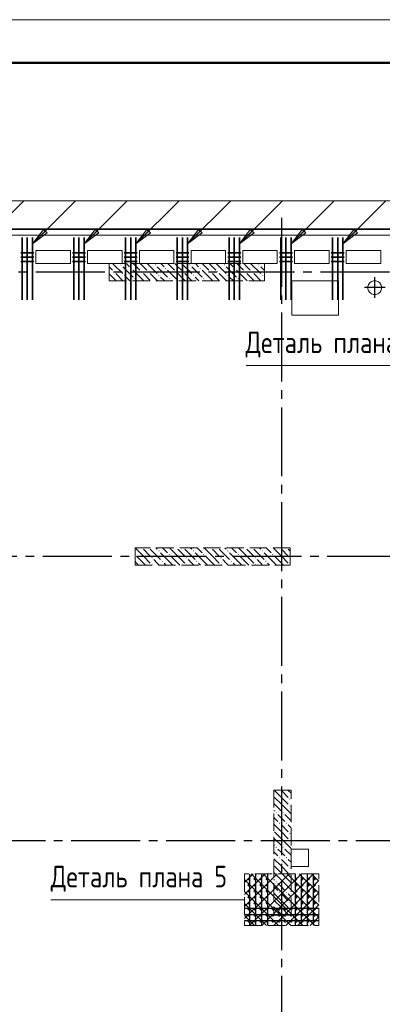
# Model space of a CAD drawing. Header units: millimetres. Extents: x 0 to 31317, y 0 to 42000.
# Tile 10 of 12: x 11587 to 15791, y 30571 to 42000. Entities that reach past the tile are written whole.
import ezdxf

# ---------------------------------------------------------------- set-up
doc = ezdxf.new("R2010")
doc.units = ezdxf.units.MM
doc.linetypes.add('______2', pattern=[270, 200, -70])
doc.linetypes.add('______5', pattern=[1100, 800, -100, 100, -100])
for name, color, linetype, lineweight, true_color in [('S1 Стержни арматуры фон', 7, '______2', 13, 0xa0a0a0), ('Вспомогательная арматура', 7, 'Continuous', 18, 0x656565), ('Поперечная арматура', 7, 'Continuous', 18, 0x5a2814), ('Поперечное армирование AW фон', 7, '______2', 13, 0xa0a0a0)]:
    doc.layers.add(name, color=color, linetype=linetype, lineweight=lineweight, true_color=true_color)
for name, color, linetype, lineweight in [('Standard', 7, 'Continuous', 25), ('ЖБ Перекрытие верхний уровень', 7, 'Continuous', 35), ('ЖБ Пилон', 7, 'Continuous', 35), ('Оси', 40, '______5', 18), ('Позиционная метка номер позиции', 7, 'Continuous', 13), ('Примечания', 7, 'Continuous', 25)]:
    doc.layers.add(name, color=color, linetype=linetype, lineweight=lineweight)
doc.styles.add('GOST 2.304-81', font='txt')

msp = doc.modelspace()

# ---------------------------------------------------------------- hatches: boundary and pattern name
at = {"layer": 'ЖБ Пилон', "linetype": 'Continuous', "lineweight": 18, "transparency": 33554687}
for points in [[(12754, 39153), (12761, 39160), (12767, 39153), (12761, 39147)], [(12874, 39113), (12881, 39120), (12887, 39113), (12881, 39107)], [(13154, 39153), (13161, 39160), (13167, 39153), (13161, 39147)], [(13274, 39113), (13281, 39120), (13287, 39113), (13281, 39107)], [(13554, 39153), (13561, 39160), (13567, 39153), (13561, 39147)], [(13674, 39113), (13681, 39120), (13687, 39113), (13681, 39107)], [(13954, 39153), (13961, 39160), (13967, 39153), (13961, 39147)], [(14074, 39113), (14081, 39120), (14087, 39113), (14081, 39107)], [(14354, 39153), (14361, 39160), (14367, 39153), (14361, 39147)], [(12674, 39073), (12681, 39080), (12687, 39073), (12681, 39067)], [(12794, 39033), (12801, 39040), (12807, 39033), (12801, 39027)], [(12914, 38993), (12921, 39000), (12927, 38993), (12921, 38987)], [(12994, 39073), (13001, 39080), (13007, 39073), (13001, 39067)], [(13074, 39073), (13081, 39080), (13087, 39073), (13081, 39067)], [(13194, 39033), (13201, 39040), (13207, 39033), (13201, 39027)], [(13314, 38993), (13321, 39000), (13327, 38993), (13321, 38987)], [(13394, 39073), (13401, 39080), (13407, 39073), (13401, 39067)], [(13474, 39073), (13481, 39080), (13487, 39073), (13481, 39067)], [(13594, 39033), (13601, 39040), (13607, 39033), (13601, 39027)], [(13714, 38993), (13721, 39000), (13727, 38993), (13721, 38987)], [(13794, 39073), (13801, 39080), (13807, 39073), (13801, 39067)], [(13874, 39073), (13881, 39080), (13887, 39073), (13881, 39067)], [(13994, 39033), (14001, 39040), (14007, 39033), (14001, 39027)], [(14114, 38993), (14121, 39000), (14127, 38993), (14121, 38987)], [(14194, 39073), (14201, 39080), (14207, 39073), (14201, 39067)], [(14274, 39073), (14281, 39080), (14287, 39073), (14281, 39067)], [(14394, 39033), (14401, 39040), (14407, 39033), (14401, 39027)], [(12924, 35797), (12927, 35793), (12924, 35790)], [(13004, 35870), (13001, 35867), (12998, 35870)], [(13084, 35870), (13081, 35867), (13078, 35870)], [(13194, 35833), (13201, 35840), (13207, 35833), (13201, 35827)], [(13314, 35793), (13321, 35800), (13327, 35793), (13321, 35787)], [(13404, 35870), (13401, 35867), (13398, 35870)], [(13484, 35870), (13481, 35867), (13478, 35870)], [(13594, 35833), (13601, 35840), (13607, 35833), (13601, 35827)], [(13714, 35793), (13721, 35800), (13727, 35793), (13721, 35787)], [(13804, 35870), (13801, 35867), (13798, 35870)], [(13884, 35870), (13881, 35867), (13878, 35870)], [(13994, 35833), (14001, 35840), (14007, 35833), (14001, 35827)], [(14114, 35793), (14121, 35800), (14127, 35793), (14121, 35787)], [(14204, 35870), (14201, 35867), (14198, 35870)], [(14284, 35870), (14281, 35867), (14278, 35870)], [(14394, 35833), (14401, 35840), (14407, 35833), (14401, 35827)], [(14514, 35793), (14521, 35800), (14527, 35793), (14521, 35787)], [(14604, 35870), (14601, 35867), (14598, 35870)], [(14684, 35870), (14681, 35867), (14678, 35870)], [(13114, 35753), (13121, 35760), (13127, 35753), (13121, 35747)], [(13114, 35673), (13121, 35680), (13127, 35673), (13124, 35670), (13118, 35670)], [(13234, 35713), (13241, 35720), (13247, 35713), (13241, 35707)], [(13514, 35753), (13521, 35760), (13527, 35753), (13521, 35747)], [(13514, 35673), (13521, 35680), (13527, 35673), (13524, 35670), (13518, 35670)], [(13634, 35713), (13641, 35720), (13647, 35713), (13641, 35707)], [(13914, 35753), (13921, 35760), (13927, 35753), (13921, 35747)], [(13914, 35673), (13921, 35680), (13927, 35673), (13924, 35670), (13918, 35670)], [(14034, 35713), (14041, 35720), (14047, 35713), (14041, 35707)], [(14314, 35753), (14321, 35760), (14327, 35753), (14321, 35747)], [(14314, 35673), (14321, 35680), (14327, 35673), (14324, 35670), (14318, 35670)], [(14434, 35713), (14441, 35720), (14447, 35713), (14441, 35707)], [(14714, 35753), (14721, 35760), (14724, 35757), (14724, 35750), (14721, 35747)], [(14714, 35673), (14721, 35680), (14724, 35677), (14724, 35670), (14718, 35670)], [(14714, 32953), (14721, 32960), (14727, 32953), (14721, 32947)], [(14714, 32873), (14721, 32880), (14727, 32873), (14721, 32867)], [(14554, 32793), (14561, 32800), (14567, 32793), (14561, 32787)], [(14634, 32793), (14641, 32800), (14647, 32793), (14641, 32787)], [(14594, 32673), (14601, 32680), (14607, 32673), (14601, 32667)], [(14674, 32673), (14681, 32680), (14687, 32673), (14681, 32667)], [(14714, 32553), (14721, 32560), (14727, 32553), (14721, 32547)], [(14714, 32473), (14721, 32480), (14727, 32473), (14721, 32467)], [(14554, 32393), (14561, 32400), (14567, 32393), (14561, 32387)], [(14634, 32393), (14641, 32400), (14647, 32393), (14641, 32387)], [(14594, 32273), (14601, 32280), (14607, 32273), (14601, 32267)], [(14674, 32273), (14681, 32280), (14687, 32273), (14681, 32267)], [(14714, 32153), (14721, 32160), (14727, 32153), (14721, 32147)], [(14714, 32073), (14721, 32080), (14727, 32073), (14721, 32067)], [(14554, 31993), (14561, 32000), (14567, 31993), (14561, 31987)], [(14634, 31993), (14641, 32000), (14647, 31993), (14641, 31987)], [(14594, 31873), (14601, 31880), (14607, 31873), (14601, 31867)], [(14674, 31873), (14681, 31880), (14687, 31873), (14681, 31867)], [(14714, 31753), (14721, 31760), (14727, 31753), (14721, 31747)], [(14714, 31673), (14721, 31680), (14727, 31673), (14721, 31667)]]:
    msp.add_hatch(color=7, dxfattribs=at).paths.add_polyline_path(points, flags=16)
at = {"layer": 'Позиционная метка номер позиции', "linetype": 'Continuous', "lineweight": 13, "transparency": 33554687}
for points in [[(11904, 39524), (11734, 39397), (11861, 39566)], [(12504, 39524), (12334, 39397), (12461, 39566)], [(13104, 39524), (12934, 39397), (13061, 39566)], [(13704, 39524), (13534, 39397), (13661, 39566)], [(14304, 39524), (14134, 39397), (14261, 39566)], [(14904, 39524), (14734, 39397), (14861, 39566)], [(15504, 39524), (15334, 39397), (15461, 39566)]]:
    msp.add_hatch(color=7, dxfattribs=at).paths.add_polyline_path(points, flags=16)

# ---------------------------------------------------------------- linework, layer by layer
at = {"layer": 'S1 Стержни арматуры фон', "color": 7, "linetype": 'Continuous', "lineweight": 35, "transparency": 33554687}
for p, q in [((11614, 39470), (11614, 38750)), ((11674, 39470), (11674, 38750)), ((11734, 39470), (11734, 38750)), ((12214, 39470), (12214, 38750)), ((12274, 39470), (12274, 38750)), ((12334, 39470), (12334, 38750)), ((12814, 39470), (12814, 38750)), ((12874, 39470), (12874, 38750)), ((12934, 39470), (12934, 38750)), ((13414, 39470), (13414, 38750)), ((13474, 39470), (13474, 38750)), ((13534, 39470), (13534, 38750)), ((14014, 39470), (14014, 38750)), ((14074, 39470), (14074, 38750)), ((14134, 39470), (14134, 38750)), ((14614, 39470), (14614, 38750)), ((14674, 39470), (14674, 38750)), ((14734, 39470), (14734, 38750)), ((15214, 39470), (15214, 38750)), ((15274, 39470), (15274, 38750)), ((15334, 39470), (15334, 38750))]:
    msp.add_line(p, q, dxfattribs=at)
at = {"layer": 'Standard', "color": 8, "linetype": '______5', "lineweight": -3, "transparency": 33554687}
for p, q in [((15704, 38770), (15704, 39010)), ((15824, 38890), (15584, 38890))]:
    msp.add_line(p, q, dxfattribs=at)
at = {"layer": 'Standard', "color": 7, "linetype": 'Continuous', "lineweight": 13, "transparency": 33554687}
msp.add_lwpolyline([(0, 0), (29700, 0), (29700, 42000), (0, 42000), (0, 0)], close=True, dxfattribs=at)
at = {"layer": 'Standard', "color": 7, "linetype": 'Continuous', "lineweight": 50, "transparency": 33554687}
msp.add_lwpolyline([(2000, 41500), (29200, 41500), (29200, 500), (2000, 500), (2000, 41500)], close=True, dxfattribs=at)
at = {"layer": 'Standard', "color": 254, "linetype": 'Continuous', "lineweight": 35, "true_color": 0xc4c4ff, "transparency": 33554687}
msp.add_lwpolyline([(7324, 17855), (22424, 17855), (22424, 39570), (7324, 39570), (7324, 17855)], dxfattribs=at)
at = {"layer": 'Вспомогательная арматура', "color": 7, "linetype": 'Continuous', "lineweight": 25, "transparency": 33554687}
for p, q in [((14254, 31490), (14254, 32080)), ((14324, 31490), (14324, 32080)), ((14394, 31490), (14394, 32080)), ((14464, 31490), (14464, 32080)), ((14784, 31490), (14784, 32080)), ((14854, 31490), (14854, 32080)), ((14924, 31490), (14924, 32080)), ((14994, 31490), (14994, 32080)), ((14199, 31685), (15049, 31685)), ((14199, 31615), (15049, 31615)), ((14199, 31545), (15049, 31545))]:
    msp.add_line(p, q, dxfattribs=at)
at = {"layer": 'ЖБ Перекрытие верхний уровень', "color": 7, "linetype": 'Continuous', "lineweight": 18, "transparency": 33554687}
for p, q in [((22354, 39500), (7394, 39500)), ((11774, 39170), (11774, 39320)), ((11774, 39320), (12174, 39320)), ((12174, 39320), (12174, 39170)), ((12374, 39170), (12374, 39320)), ((12374, 39320), (12774, 39320)), ((12774, 39320), (12774, 39170)), ((12974, 39170), (12974, 39320)), ((12974, 39320), (13374, 39320)), ((13374, 39320), (13374, 39170)), ((13574, 39170), (13574, 39320)), ((13574, 39320), (13974, 39320)), ((13974, 39320), (13974, 39170)), ((14174, 39170), (14174, 39320)), ((14174, 39320), (14574, 39320)), ((14574, 39320), (14574, 39170)), ((14774, 39170), (14774, 39320)), ((14774, 39320), (15174, 39320)), ((15174, 39320), (15174, 39170)), ((15374, 39170), (15374, 39320)), ((15374, 39320), (15774, 39320)), ((15774, 39320), (15774, 39170)), ((12174, 39170), (11774, 39170)), ((12774, 39170), (12374, 39170)), ((13374, 39170), (12974, 39170)), ((13974, 39170), (13574, 39170)), ((14574, 39170), (14174, 39170)), ((15174, 39170), (14774, 39170)), ((15774, 39170), (15374, 39170)), ((15284, 38970), (14744, 38970)), ((14744, 38970), (14744, 38570)), ((15284, 38570), (15284, 38970)), ((15632, 38927), (15624, 38903)), ((15624, 38903), (15624, 38877)), ((15624, 38877), (15632, 38853)), ((15647, 38947), (15632, 38927)), ((15667, 38962), (15647, 38947)), ((15691, 38970), (15667, 38962)), ((15717, 38970), (15691, 38970)), ((15741, 38962), (15717, 38970)), ((15761, 38947), (15741, 38962)), ((15776, 38927), (15761, 38947)), ((15784, 38903), (15776, 38927)), ((15776, 38853), (15784, 38877)), ((15784, 38877), (15784, 38903)), ((15632, 38853), (15647, 38833)), ((15647, 38833), (15667, 38818)), ((15667, 38818), (15691, 38810)), ((15691, 38810), (15717, 38810)), ((15717, 38810), (15741, 38818)), ((15741, 38818), (15761, 38833)), ((15761, 38833), (15776, 38853)), ((14744, 38570), (15284, 38570)), ((14934, 32370), (14734, 32370)), ((14734, 32370), (14734, 32170)), ((14934, 32170), (14934, 32370)), ((14734, 32170), (14934, 32170))]:
    msp.add_line(p, q, dxfattribs=at)
at = {"layer": 'ЖБ Пилон', "color": 253, "linetype": '______2', "lineweight": 13, "true_color": 0xa0a0a0, "transparency": 33554687}
for p, q in [((14424, 39170), (12624, 39170)), ((12624, 39170), (12624, 38970)), ((14424, 38970), (14424, 39170)), ((12624, 38970), (14424, 38970)), ((14724, 35870), (12924, 35870)), ((12924, 35870), (12924, 35670)), ((14724, 35670), (14724, 35870)), ((12924, 35670), (14724, 35670)), ((14534, 33055), (14534, 31605)), ((14734, 33055), (14534, 33055)), ((14734, 31605), (14734, 33055)), ((14534, 31605), (14734, 31605))]:
    msp.add_line(p, q, dxfattribs=at)
at = {"layer": 'ЖБ Пилон', "color": 9, "linetype": 'Continuous', "lineweight": 18, "true_color": 0xc7c7c7, "transparency": 33554687}
for p, q in [((12661, 39093), (12624, 39130)), ((12664, 39170), (12781, 39053)), ((12781, 39133), (12901, 39013)), ((12824, 39170), (12861, 39133)), ((13021, 38973), (12901, 39093)), ((12904, 39170), (12981, 39093)), ((13021, 39133), (12984, 39170)), ((13061, 39093), (13021, 39133)), ((13064, 39170), (13181, 39053)), ((13181, 39133), (13301, 39013)), ((13224, 39170), (13261, 39133)), ((13421, 38973), (13301, 39093)), ((13304, 39170), (13381, 39093)), ((13421, 39133), (13384, 39170)), ((13461, 39093), (13421, 39133)), ((13464, 39170), (13581, 39053)), ((13581, 39133), (13701, 39013)), ((13624, 39170), (13661, 39133)), ((13821, 38973), (13701, 39093)), ((13704, 39170), (13781, 39093)), ((13821, 39133), (13784, 39170)), ((13861, 39093), (13821, 39133)), ((13864, 39170), (13981, 39053)), ((13981, 39133), (14101, 39013)), ((14024, 39170), (14061, 39133)), ((14221, 38973), (14101, 39093)), ((14104, 39170), (14181, 39093)), ((14221, 39133), (14184, 39170)), ((14261, 39093), (14221, 39133)), ((14264, 39170), (14381, 39053)), ((14381, 39133), (14424, 39090)), ((12624, 39050), (12701, 38973)), ((12701, 39053), (12784, 38970)), ((12864, 38970), (12821, 39013)), ((13021, 39053), (13101, 38973)), ((13101, 39053), (13184, 38970)), ((13264, 38970), (13221, 39013)), ((13421, 39053), (13501, 38973)), ((13501, 39053), (13584, 38970)), ((13664, 38970), (13621, 39013)), ((13821, 39053), (13901, 38973)), ((13901, 39053), (13984, 38970)), ((14064, 38970), (14021, 39013)), ((14221, 39053), (14301, 38973)), ((14301, 39053), (14384, 38970)), ((14424, 39010), (14421, 39013)), ((12624, 38970), (12624, 38970)), ((12941, 38973), (12944, 38970)), ((13021, 38973), (13024, 38970)), ((13341, 38973), (13344, 38970)), ((13421, 38973), (13424, 38970)), ((13741, 38973), (13744, 38970)), ((13821, 38973), (13824, 38970)), ((14141, 38973), (14144, 38970)), ((14221, 38973), (14224, 38970)), ((13021, 35773), (12924, 35870)), ((13021, 35853), (13101, 35773)), ((13101, 35853), (13221, 35733)), ((13164, 35870), (13181, 35853)), ((13341, 35693), (13221, 35813)), ((13244, 35870), (13301, 35813)), ((13421, 35773), (13324, 35870)), ((13421, 35853), (13501, 35773)), ((13501, 35853), (13621, 35733)), ((13564, 35870), (13581, 35853)), ((13741, 35693), (13621, 35813)), ((13644, 35870), (13701, 35813)), ((13821, 35773), (13724, 35870)), ((13821, 35853), (13901, 35773)), ((13901, 35853), (14021, 35733)), ((13964, 35870), (13981, 35853)), ((14141, 35693), (14021, 35813)), ((14044, 35870), (14101, 35813)), ((14221, 35773), (14124, 35870)), ((14221, 35853), (14301, 35773)), ((14301, 35853), (14421, 35733)), ((14364, 35870), (14381, 35853)), ((14541, 35693), (14421, 35813)), ((14444, 35870), (14501, 35813)), ((14621, 35773), (14524, 35870)), ((14621, 35853), (14701, 35773)), ((14701, 35853), (14724, 35830)), ((12941, 35693), (12924, 35710)), ((12941, 35773), (13021, 35693)), ((12941, 35693), (12964, 35670)), ((13021, 35773), (13101, 35693)), ((13021, 35693), (13044, 35670)), ((13181, 35693), (13141, 35733)), ((13204, 35670), (13181, 35693)), ((13261, 35693), (13284, 35670)), ((13341, 35773), (13421, 35693)), ((13341, 35693), (13364, 35670)), ((13421, 35773), (13501, 35693)), ((13421, 35693), (13444, 35670)), ((13581, 35693), (13541, 35733)), ((13604, 35670), (13581, 35693)), ((13661, 35693), (13684, 35670)), ((13741, 35773), (13821, 35693)), ((13741, 35693), (13764, 35670)), ((13821, 35773), (13901, 35693)), ((13821, 35693), (13844, 35670)), ((13981, 35693), (13941, 35733)), ((14004, 35670), (13981, 35693)), ((14061, 35693), (14084, 35670)), ((14141, 35773), (14221, 35693)), ((14141, 35693), (14164, 35670)), ((14221, 35773), (14301, 35693)), ((14221, 35693), (14244, 35670)), ((14381, 35693), (14341, 35733)), ((14404, 35670), (14381, 35693)), ((14461, 35693), (14484, 35670)), ((14541, 35773), (14621, 35693)), ((14541, 35693), (14564, 35670)), ((14621, 35773), (14701, 35693)), ((14621, 35693), (14644, 35670)), ((14621, 32973), (14539, 33055)), ((14621, 33053), (14701, 32973)), ((14701, 33053), (14734, 33020)), ((14541, 32973), (14621, 32893)), ((14621, 32973), (14701, 32893)), ((14541, 32893), (14534, 32900)), ((14534, 32820), (14541, 32813)), ((14541, 32893), (14621, 32813)), ((14621, 32893), (14734, 32780)), ((14534, 32740), (14581, 32693)), ((14621, 32733), (14581, 32773)), ((14661, 32693), (14621, 32733)), ((14661, 32773), (14734, 32700)), ((14621, 32573), (14534, 32660)), ((14621, 32653), (14701, 32573)), ((14701, 32653), (14734, 32620)), ((14541, 32493), (14534, 32500)), ((14541, 32573), (14621, 32493)), ((14541, 32493), (14621, 32413)), ((14621, 32573), (14701, 32493)), ((14621, 32493), (14734, 32380)), ((14534, 32420), (14541, 32413)), ((14621, 32333), (14581, 32373)), ((14661, 32373), (14734, 32300)), ((14534, 32340), (14581, 32293)), ((14621, 32173), (14534, 32260)), ((14661, 32293), (14621, 32333)), ((14621, 32253), (14701, 32173)), ((14701, 32253), (14734, 32220)), ((14541, 32173), (14621, 32093)), ((14621, 32173), (14701, 32093)), ((14541, 32093), (14534, 32100)), ((14534, 32020), (14541, 32013)), ((14541, 32093), (14621, 32013)), ((14621, 32093), (14734, 31980)), ((14534, 31940), (14581, 31893)), ((14621, 31933), (14581, 31973)), ((14661, 31893), (14621, 31933)), ((14661, 31973), (14734, 31900)), ((14621, 31773), (14534, 31860)), ((14621, 31853), (14701, 31773)), ((14701, 31853), (14734, 31820)), ((14541, 31693), (14534, 31700)), ((14541, 31773), (14621, 31693)), ((14541, 31693), (14621, 31613)), ((14621, 31773), (14701, 31693)), ((14621, 31693), (14709, 31605)), ((14534, 31620), (14541, 31613))]:
    msp.add_line(p, q, dxfattribs=at)
at = {"layer": 'Оси', "color": 8, "linetype": '______5', "lineweight": -3, "transparency": 33554687}
for p, q in [((14624, 39700), (14624, 15930)), ((23574, 39070), (4600, 39070)), ((22554, 35770), (4600, 35770)), ((23984, 32470), (4600, 32470))]:
    msp.add_line(p, q, dxfattribs=at)
at = {"layer": 'Позиционная метка номер позиции', "color": 7, "linetype": 'Continuous', "lineweight": 13, "transparency": 33554687}
for p, q in [((11134, 39397), (11634, 39897)), ((11734, 39397), (12234, 39897)), ((12334, 39397), (12834, 39897)), ((12934, 39397), (13434, 39897)), ((13534, 39397), (14034, 39897)), ((14134, 39397), (14634, 39897)), ((14734, 39397), (15234, 39897)), ((15334, 39397), (15834, 39897)), ((11734, 39397), (11861, 39566)), ((11861, 39566), (11904, 39524)), ((11882, 39545), (11893, 39556)), ((12334, 39397), (12461, 39566)), ((12461, 39566), (12504, 39524)), ((12482, 39545), (12493, 39556)), ((12934, 39397), (13061, 39566)), ((13061, 39566), (13104, 39524)), ((13082, 39545), (13093, 39556)), ((13534, 39397), (13661, 39566)), ((13661, 39566), (13704, 39524)), ((13682, 39545), (13693, 39556)), ((14134, 39397), (14261, 39566)), ((14261, 39566), (14304, 39524)), ((14282, 39545), (14293, 39556)), ((14734, 39397), (14861, 39566)), ((14861, 39566), (14904, 39524)), ((14882, 39545), (14893, 39556)), ((15334, 39397), (15461, 39566)), ((15461, 39566), (15504, 39524)), ((15482, 39545), (15493, 39556)), ((11904, 39524), (11734, 39397)), ((12504, 39524), (12334, 39397)), ((13104, 39524), (12934, 39397)), ((13704, 39524), (13534, 39397)), ((14304, 39524), (14134, 39397)), ((14904, 39524), (14734, 39397)), ((15504, 39524), (15334, 39397)), ((11734, 39397), (11734, 39397)), ((11734, 39397), (11734, 39397)), ((11734, 39397), (11734, 39397)), ((12334, 39397), (12334, 39397)), ((12334, 39397), (12334, 39397)), ((12334, 39397), (12334, 39397)), ((12934, 39397), (12934, 39397)), ((12934, 39397), (12934, 39397)), ((12934, 39397), (12934, 39397)), ((13534, 39397), (13534, 39397)), ((13534, 39397), (13534, 39397)), ((13534, 39397), (13534, 39397)), ((14134, 39397), (14134, 39397)), ((14134, 39397), (14134, 39397)), ((14134, 39397), (14134, 39397)), ((14734, 39397), (14734, 39397)), ((14734, 39397), (14734, 39397)), ((14734, 39397), (14734, 39397)), ((15334, 39397), (15334, 39397)), ((15334, 39397), (15334, 39397)), ((15334, 39397), (15334, 39397))]:
    msp.add_line(p, q, dxfattribs=at)
msp.add_lwpolyline([(9334, 39397), (9834, 39897), (23562, 39897)], dxfattribs=at)
at = {"layer": 'Поперечная арматура', "color": 7, "linetype": 'Continuous', "lineweight": 50, "transparency": 33554687}
for centre in [(14244, 32025), (14314, 32025), (14384, 32025), (14454, 32025), (14794, 32025), (14864, 32025), (14934, 32025), (15004, 32025), (14244, 31955), (14244, 31885), (14314, 31955), (14314, 31885), (14384, 31955), (14384, 31885), (14454, 31955), (14454, 31885), (14794, 31955), (14794, 31885), (14864, 31955), (14864, 31885), (14934, 31955), (14934, 31885), (15004, 31955), (15004, 31885), (14244, 31815), (14314, 31815), (14384, 31815), (14454, 31815), (14794, 31815), (14864, 31815), (14934, 31815), (15004, 31815), (14244, 31745), (14244, 31675), (14314, 31745), (14314, 31675), (14384, 31745), (14384, 31675), (14454, 31745), (14454, 31675), (14524, 31675), (14594, 31675), (14664, 31675), (14734, 31675), (14794, 31745), (14794, 31675), (14864, 31745), (14864, 31675), (14934, 31745), (14934, 31675), (15004, 31745), (15004, 31675), (14244, 31605), (14314, 31605), (14384, 31605), (14454, 31605), (14524, 31605), (14594, 31605), (14664, 31605), (14734, 31605), (14794, 31605), (14864, 31605), (14934, 31605), (15004, 31605), (14244, 31535), (14314, 31535), (14384, 31535), (14454, 31535), (14524, 31535), (14594, 31535), (14664, 31535), (14734, 31535), (14794, 31535), (14864, 31535), (14934, 31535), (15004, 31535)]:
    msp.add_circle(centre, 5, dxfattribs=at)
at = {"layer": 'Поперечное армирование AW фон', "color": 7, "linetype": 'Continuous', "lineweight": 35, "transparency": 33554687}
for p, q in [((11749, 39295), (11599, 39295)), ((11749, 39245), (11599, 39245)), ((12349, 39295), (12199, 39295)), ((12349, 39245), (12199, 39245)), ((12949, 39295), (12799, 39295)), ((12949, 39245), (12799, 39245)), ((13549, 39295), (13399, 39295)), ((13549, 39245), (13399, 39245)), ((14149, 39295), (13999, 39295)), ((14149, 39245), (13999, 39245)), ((14749, 39295), (14599, 39295)), ((14749, 39245), (14599, 39245)), ((15349, 39295), (15199, 39295)), ((15349, 39245), (15199, 39245)), ((11749, 39195), (11599, 39195)), ((12349, 39195), (12199, 39195)), ((12949, 39195), (12799, 39195)), ((13549, 39195), (13399, 39195)), ((14149, 39195), (13999, 39195)), ((14749, 39195), (14599, 39195)), ((15349, 39195), (15199, 39195))]:
    msp.add_line(p, q, dxfattribs=at)
at = {"layer": 'Примечания', "color": 252, "linetype": 'Continuous', "lineweight": 13, "true_color": 0x8f8f8f, "transparency": 33554687}
for p, q in [((14194, 31986), (14293, 32085)), ((14194, 31846), (14421, 32073)), ((14194, 32020), (14421, 31793)), ((14269, 32085), (14421, 31933)), ((14409, 32085), (14421, 32073)), ((14421, 32073), (14433, 32085)), ((14421, 31933), (14573, 32085)), ((14421, 31793), (14713, 32085)), ((14421, 31653), (14853, 32085)), ((14421, 31513), (14993, 32085)), ((14421, 32073), (15009, 31485)), ((14533, 31485), (15054, 32006)), ((14549, 32085), (15054, 31580)), ((14689, 32085), (15054, 31720)), ((14829, 32085), (15054, 31860)), ((14969, 32085), (15054, 32000)), ((14194, 31706), (14421, 31933)), ((14421, 31933), (14869, 31485)), ((14194, 31880), (14421, 31653)), ((14194, 31566), (14421, 31793)), ((14421, 31793), (14729, 31485)), ((14673, 31485), (15054, 31866)), ((14194, 31740), (14421, 31513)), ((14813, 31485), (15054, 31726)), ((14194, 31600), (14309, 31485)), ((14253, 31485), (14421, 31653)), ((14421, 31653), (14589, 31485)), ((14953, 31485), (15054, 31586)), ((14393, 31485), (14421, 31513)), ((14421, 31513), (14449, 31485))]:
    msp.add_line(p, q, dxfattribs=at)
at = {"layer": 'Примечания', "color": 7, "linetype": '______2', "lineweight": 13, "transparency": 33554687}
for p, q in [((15054, 32085), (14194, 32085)), ((14194, 32085), (14194, 31485)), ((15054, 31485), (15054, 32085)), ((14194, 31485), (15054, 31485))]:
    msp.add_line(p, q, dxfattribs=at)
at = {"layer": 'Примечания', "color": 7, "linetype": 'Continuous', "lineweight": 13, "transparency": 33554687}
msp.add_line((11947, 31785), (14194, 31785), dxfattribs=at)
msp.add_lwpolyline([(14214, 37986), (16461, 37986), (16461, 38640)], dxfattribs=at)

# ---------------------------------------------------------------- texts
at = {"layer": 'Примечания', "color": 7, "linetype": 'Continuous', "lineweight": 25, "transparency": 33554687, "char_height": 250, "attachment_point": 7, "style": 'GOST 2.304-81'}
for s, insert, width in [('Деталь\\~плана\\~6', (14205, 38078), 2150.15), ('Деталь\\~плана\\~5', (11947, 31877), 2132.45)]:
    msp.add_mtext(s, dxfattribs=dict(at, insert=insert, width=width))

doc.saveas('drawing.dxf')
